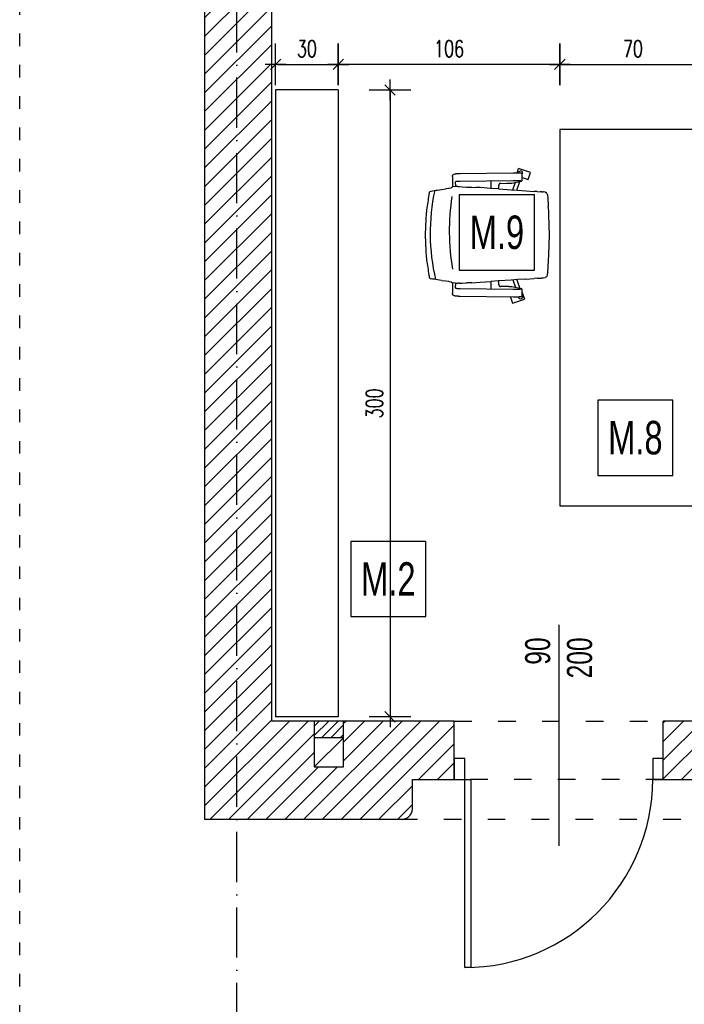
# Model space of a CAD drawing. Header units: millimetres. Extents: x 167273 to 188273, y -125105 to -88145.
# Tile 10 of 210: x 169086 to 169404, y -122516 to -122045. Entities that reach past the tile are written whole.
import ezdxf

# ---------------------------------------------------------------- set-up
doc = ezdxf.new("R2010")
doc.units = ezdxf.units.MM
doc.header["$PDMODE"] = 35
doc.header["$PDSIZE"] = 5
doc.linetypes.add('ACAD_ISO03W100', pattern=[30, 12, -18])
doc.linetypes.add('ACAD_ISO10W100', pattern=[18, 12, -3, 0, -3])
for name, color, linetype in [('!_zakres_wyposażenie', 80, 'Continuous'), ('a-op_drzwi', 40, 'Continuous'), ('a-osie', 1, 'ACAD_ISO10W100'), ('a-wymiary', 9, 'Continuous'), ('b-drzwi', 6, 'Continuous'), ('b-przerywana1', 9, 'ACAD_ISO03W100'), ('b-widokowa', 7, 'Continuous'), ('b-ściany', 2, 'Continuous'), ('c-meble', 5, 'Continuous'), ('c-wyposażenie', 5, 'Continuous'), ('h-hatch', 8, 'Continuous')]:
    doc.layers.add(name, color=color, linetype=linetype)
doc.styles.add('PPAB_100', font='romans.shx', dxfattribs={"width": 0.7, "height": 12})
doc.styles.add('PPAB_50', font='romans.shx', dxfattribs={"width": 0.7, "height": 8})
doc.dimstyles.new('newPPAB_50', dxfattribs={"dimscale": 0, "dimtxt": 8, "dimasz": 1, "dimexe": 10, "dimexo": 10, "dimgap": 3.5, "dimtad": 1, "dimdec": 0, "dimzin": 0, "dimdsep": 46, "dimtxsty": 'PPAB_50', "dimblk": 'tick_50', "dimcen": 0.09, "dimdle": 5, "dimse1": 1, "dimse2": 1, "dimclrd": 9, "dimclre": 9, "dimclrt": 161, "dimadec": 0, "dimazin": 0, "dimtfac": 1, "dimtdec": 0, "dimtix": 1, "dimtofl": 0, "dimtmove": 2, "dimatfit": 3, "dimldrblk": 'tick_50', "dimfxl": 0, "dimtolj": 1, "dimtzin": 0, "dimarcsym": 0})
pattern_1 = [(45, (-26550.2005, 31481.7547), (-4.49012806, 4.49012806), [])]

# ---------------------------------------------------------------- blocks, each defined once
blk = doc.blocks.new('chaise bureau dwg')
for p, q in [((-46.24, 28.59), (-46.22, 28.61)), ((-46.22, 28.61), (-46.21, 28.64)), ((-46.21, 28.64), (-46.19, 28.67)), ((-46.19, 28.67), (-46.18, 28.69)), ((-46.18, 28.69), (-46.17, 28.7)), ((-46.17, 28.7), (-46.15, 28.72)), ((-46.15, 28.72), (-46.14, 28.74)), ((-46.14, 28.74), (-46.11, 28.77)), ((-46.11, 28.77), (-46.09, 28.79)), ((-46.09, 28.79), (-46.06, 28.81)), ((-46.06, 28.81), (-46.03, 28.84)), ((-46.03, 28.84), (-45.99, 28.86)), ((-45.99, 28.86), (-45.95, 28.88)), ((-45.19, 29.22), (-45.95, 28.88)), ((-45.15, 29.23), (-45.19, 29.22)), ((-45.12, 29.25), (-45.15, 29.23)), ((-45.09, 29.26), (-45.12, 29.25)), ((-45.06, 29.27), (-45.09, 29.26)), ((-45.04, 29.27), (-45.06, 29.27)), ((-45.01, 29.28), (-45.04, 29.27)), ((-44.97, 29.29), (-45.01, 29.28)), ((-44.93, 29.29), (-44.97, 29.29)), ((-44.88, 29.3), (-44.93, 29.29)), ((-44.83, 29.3), (-44.88, 29.3)), ((-44.78, 29.31), (-44.83, 29.3)), ((-44.73, 29.32), (-44.78, 29.31)), ((-44.67, 29.32), (-44.73, 29.32)), ((-44.61, 29.33), (-44.67, 29.32)), ((-44.54, 29.33), (-44.61, 29.33)), ((-44.47, 29.34), (-44.54, 29.33)), ((-44.4, 29.34), (-44.47, 29.34)), ((-44.33, 29.35), (-44.4, 29.34)), ((-44.25, 29.35), (-44.33, 29.35)), ((-44.17, 29.36), (-44.25, 29.35)), ((-44.08, 29.36), (-44.17, 29.36)), ((-44, 29.37), (-44.08, 29.36)), ((-43.91, 29.37), (-44, 29.37)), ((-43.82, 29.37), (-43.91, 29.37)), ((-43.72, 29.38), (-43.82, 29.37)), ((-43.62, 29.38), (-43.72, 29.38)), ((-43.52, 29.39), (-43.62, 29.38)), ((-43.42, 29.39), (-43.52, 29.39)), ((-43.32, 29.39), (-43.42, 29.39)), ((-43.21, 29.39), (-43.32, 29.39)), ((-43.1, 29.4), (-43.21, 29.39)), ((-42.99, 29.4), (-43.1, 29.4)), ((-42.88, 29.4), (-42.99, 29.4)), ((-42.77, 29.4), (-42.88, 29.4)), ((-42.66, 29.4), (-42.77, 29.4)), ((-17.36, 29.74), (-42.66, 29.4)), ((-18.54, 29.73), (-17.58, 32.67)), ((-17.58, 32.67), (-11.87, 30.81)), ((-17.28, 29.74), (-17.36, 29.74)), ((-17.19, 29.74), (-17.28, 29.74)), ((-17.1, 29.74), (-17.19, 29.74)), ((-17.02, 29.74), (-17.1, 29.74)), ((-16.93, 29.75), (-17.02, 29.74)), ((-16.84, 29.75), (-16.93, 29.75)), ((-16.76, 29.75), (-16.84, 29.75)), ((-16.67, 29.75), (-16.76, 29.75)), ((-16.58, 29.75), (-16.67, 29.75)), ((-16.49, 29.75), (-16.58, 29.75)), ((-16.4, 29.75), (-16.49, 29.75)), ((-16.32, 29.75), (-16.4, 29.75)), ((-16.23, 29.74), (-16.32, 29.75)), ((-16.14, 29.74), (-16.23, 29.74)), ((-16.06, 29.74), (-16.14, 29.74)), ((-15.97, 29.74), (-16.06, 29.74)), ((-15.88, 29.74), (-15.97, 29.74)), ((-15.8, 29.74), (-15.88, 29.74)), ((-15.71, 29.74), (-15.8, 29.74)), ((-15.63, 29.74), (-15.71, 29.74)), ((-15.55, 29.74), (-15.63, 29.74)), ((-15.46, 29.74), (-15.55, 29.74)), ((-15.38, 29.73), (-15.46, 29.74)), ((-15.3, 29.73), (-15.38, 29.73)), ((-15.22, 29.73), (-15.3, 29.73)), ((-15.14, 29.73), (-15.22, 29.73)), ((-15.07, 29.73), (-15.14, 29.73)), ((-14.99, 29.72), (-15.07, 29.73)), ((-14.91, 29.72), (-14.99, 29.72)), ((-14.84, 29.72), (-14.91, 29.72)), ((-14.77, 29.72), (-14.84, 29.72)), ((-14.7, 29.71), (-14.77, 29.72)), ((-14.72, 29.71), (-14.6, 30.08)), ((-14.63, 29.71), (-14.7, 29.71)), ((-14.56, 29.71), (-14.63, 29.71)), ((-14.49, 29.7), (-14.56, 29.71)), ((-14.43, 29.7), (-14.49, 29.7)), ((-14.36, 29.7), (-14.43, 29.7)), ((-14.3, 29.69), (-14.36, 29.7)), ((-14.24, 29.69), (-14.3, 29.69)), ((-14.18, 29.69), (-14.24, 29.69)), ((-14.12, 29.68), (-14.18, 29.69)), ((-14.07, 29.68), (-14.12, 29.68)), ((-14.01, 29.68), (-14.07, 29.68)), ((-13.96, 29.67), (-14.01, 29.68)), ((-13.91, 29.67), (-13.96, 29.67)), ((-13.87, 29.66), (-13.91, 29.67)), ((-13.82, 29.66), (-13.87, 29.66)), ((-13.78, 29.66), (-13.82, 29.66)), ((-13.69, 29.65), (-13.78, 29.66)), ((-13.62, 29.64), (-13.69, 29.65)), ((-13.54, 29.63), (-13.62, 29.64)), ((-13.47, 29.61), (-13.54, 29.63)), ((-13.44, 29.61), (-13.47, 29.61)), ((-13.41, 29.6), (-13.44, 29.61)), ((-13.37, 29.58), (-13.41, 29.6)), ((-13.35, 29.58), (-13.37, 29.58)), ((-13.32, 29.57), (-13.35, 29.58)), ((-13.3, 29.56), (-13.32, 29.57)), ((-13.27, 29.55), (-13.3, 29.56)), ((-13.24, 29.53), (-13.27, 29.55)), ((-13.22, 29.52), (-13.24, 29.53)), ((-13.2, 29.51), (-13.22, 29.52)), ((-13.18, 29.49), (-13.2, 29.51)), ((-13.16, 29.48), (-13.18, 29.49)), ((-13.13, 29.46), (-13.16, 29.48)), ((-13.1, 29.43), (-13.13, 29.46)), ((-13.08, 29.4), (-13.1, 29.43)), ((-13.05, 29.36), (-13.08, 29.4)), ((-13.02, 29.32), (-13.05, 29.36)), ((-13.02, 29.33), (-12.96, 29.54)), ((-13, 29.29), (-13.02, 29.32)), ((-12.99, 29.27), (-13, 29.29)), ((-12.99, 29.26), (-12.99, 26.11)), ((-12.96, 27.48), (-11.87, 30.81)), ((-46.3, 22.96), (-46.3, 27.9)), ((-44.94, 23.14), (-44.94, 24.26)), ((-44.85, 25.47), (-44.79, 25.5)), ((-44.79, 25.5), (-44.78, 25.5)), ((-44.78, 25.5), (-44.77, 25.5)), ((-44.78, 25.5), (-44.78, 25.5)), ((-44.77, 25.5), (-44.75, 25.51)), ((-44.75, 25.51), (-44.72, 25.51)), ((-44.72, 25.51), (-44.69, 25.52)), ((-44.69, 25.52), (-44.66, 25.52)), ((-44.66, 25.52), (-44.62, 25.52)), ((-44.62, 25.52), (-44.57, 25.53)), ((-44.57, 25.53), (-44.53, 25.53)), ((-44.53, 25.53), (-44.47, 25.54)), ((-44.47, 25.54), (-44.42, 25.54)), ((-44.42, 25.54), (-44.36, 25.55)), ((-44.36, 25.55), (-44.3, 25.55)), ((-44.3, 25.55), (-44.23, 25.56)), ((-44.23, 25.56), (-44.17, 25.56)), ((-44.17, 25.56), (-44.09, 25.56)), ((-44.09, 25.56), (-44.02, 25.57)), ((-44.02, 25.57), (-43.94, 25.57)), ((-43.94, 25.57), (-43.86, 25.58)), ((-43.86, 25.58), (-43.78, 25.58)), ((-43.78, 25.58), (-43.7, 25.58)), ((-43.7, 25.58), (-43.61, 25.59)), ((-43.61, 25.59), (-43.52, 25.59)), ((-43.52, 25.59), (-43.43, 25.59)), ((-43.43, 25.59), (-43.34, 25.59)), ((-43.34, 25.59), (-43.24, 25.6)), ((-43.24, 25.6), (-43.15, 25.6)), ((-43.15, 25.6), (-43.05, 25.6)), ((-43.05, 25.6), (-42.95, 25.6)), ((-42.95, 25.6), (-42.85, 25.6)), ((-42.85, 25.6), (-42.74, 25.61)), ((-42.74, 25.61), (-42.64, 25.61)), ((-42.64, 25.61), (-17.35, 25.94)), ((-27.96, 22.26), (-27.96, 25.8)), ((-24.25, 23.67), (-24.24, 23.72)), ((-24.25, 22.01), (-24.25, 23.67)), ((-24.24, 23.77), (-24.23, 23.82)), ((-24.24, 23.72), (-24.24, 23.77)), ((-24.23, 23.87), (-24.22, 23.92)), ((-24.23, 23.82), (-24.23, 23.87)), ((-24.22, 23.92), (-24.2, 23.97)), ((-24.2, 23.97), (-24.19, 24.01)), ((-24.19, 24.01), (-24.17, 24.06)), ((-24.17, 24.06), (-24.15, 24.11)), ((-24.15, 24.11), (-24.13, 24.15)), ((-24.13, 24.15), (-24.11, 24.19)), ((-24.11, 24.19), (-24.08, 24.24)), ((-24.08, 24.24), (-24.05, 24.28)), ((-24.05, 24.28), (-24.02, 24.32)), ((-24.02, 24.32), (-23.99, 24.35)), ((-23.99, 24.35), (-23.96, 24.39)), ((-23.96, 24.39), (-23.92, 24.42)), ((-23.92, 24.42), (-23.89, 24.46)), ((-23.89, 24.46), (-23.85, 24.49)), ((-23.85, 24.49), (-23.81, 24.52)), ((-23.81, 24.52), (-23.77, 24.54)), ((-23.77, 24.54), (-23.73, 24.57)), ((-23.73, 24.57), (-23.69, 24.59)), ((-23.69, 24.59), (-23.65, 24.61)), ((-23.65, 24.61), (-23.6, 24.63)), ((-23.6, 24.63), (-23.56, 24.64)), ((-23.56, 24.64), (-23.51, 24.66)), ((-23.51, 24.66), (-23.47, 24.67)), ((-23.47, 24.67), (-23.42, 24.68)), ((-23.42, 24.68), (-23.38, 24.68)), ((-23.38, 24.68), (-23.33, 24.69)), ((-23.33, 24.69), (-23.29, 24.69)), ((-20.35, 24.73), (-23.29, 24.69)), ((-20.25, 24.73), (-20.35, 24.73)), ((-20.15, 24.73), (-20.25, 24.73)), ((-20.05, 24.73), (-20.15, 24.73)), ((-19.96, 24.73), (-20.05, 24.73)), ((-19.86, 24.74), (-19.96, 24.73)), ((-19.77, 24.74), (-19.86, 24.74)), ((-19.67, 24.74), (-19.77, 24.74)), ((-19.58, 24.74), (-19.67, 24.74)), ((-19.49, 24.75), (-19.58, 24.74)), ((-19.4, 24.75), (-19.49, 24.75)), ((-19.32, 24.75), (-19.4, 24.75)), ((-19.23, 24.76), (-19.32, 24.75)), ((-19.15, 24.76), (-19.23, 24.76)), ((-19.07, 24.76), (-19.15, 24.76)), ((-18.99, 24.77), (-19.07, 24.76)), ((-18.91, 24.77), (-18.99, 24.77)), ((-18.84, 24.77), (-18.91, 24.77)), ((-18.77, 24.78), (-18.84, 24.77)), ((-18.7, 24.78), (-18.77, 24.78)), ((-18.63, 24.79), (-18.7, 24.78)), ((-18.57, 24.79), (-18.63, 24.79)), ((-18.51, 24.8), (-18.57, 24.79)), ((-18.45, 24.8), (-18.51, 24.8)), ((-18.39, 24.81), (-18.45, 24.8)), ((-18.34, 24.81), (-18.39, 24.81)), ((-18.28, 24.82), (-18.34, 24.81)), ((-18.23, 24.82), (-18.28, 24.82)), ((-18.19, 24.83), (-18.23, 24.82)), ((-18.14, 24.83), (-18.19, 24.83)), ((-18.1, 24.84), (-18.14, 24.83)), ((-18.02, 24.85), (-18.1, 24.84)), ((-13.48, 25.76), (-18.02, 24.85)), ((-17.45, 21.55), (-16.23, 25.21)), ((-17.35, 25.94), (-17.2, 25.95)), ((-17.2, 25.95), (-17.04, 25.95)), ((-17.04, 25.95), (-16.89, 25.95)), ((-16.89, 25.95), (-16.74, 25.95)), ((-16.74, 25.95), (-16.58, 25.95)), ((-16.58, 25.95), (-16.43, 25.95)), ((-16.43, 25.95), (-16.27, 25.95)), ((-16.27, 25.95), (-16.12, 25.95)), ((-16.12, 25.95), (-15.97, 25.95)), ((-15.97, 25.95), (-15.81, 25.94)), ((-15.81, 25.94), (-15.67, 25.94)), ((-15.67, 25.94), (-15.52, 25.94)), ((-15.52, 25.94), (-15.38, 25.94)), ((-15.52, 21.42), (-14.19, 25.62)), ((-15.38, 25.94), (-15.24, 25.93)), ((-15.24, 25.93), (-15.1, 25.93)), ((-15.1, 25.93), (-14.97, 25.93)), ((-14.97, 25.93), (-14.84, 25.92)), ((-14.84, 25.92), (-14.71, 25.92)), ((-14.71, 25.92), (-14.65, 25.91)), ((-14.65, 25.91), (-14.6, 25.91)), ((-14.6, 25.91), (-14.54, 25.91)), ((-14.54, 25.91), (-14.48, 25.91)), ((-14.48, 25.91), (-14.43, 25.9)), ((-14.43, 25.9), (-14.37, 25.9)), ((-14.37, 25.9), (-14.32, 25.9)), ((-14.32, 25.9), (-14.27, 25.89)), ((-14.27, 25.89), (-14.22, 25.89)), ((-14.22, 25.89), (-14.18, 25.89)), ((-14.18, 25.89), (-14.13, 25.89)), ((-14.13, 25.89), (-14.09, 25.88)), ((-14.09, 25.88), (-14.05, 25.88)), ((-14.05, 25.88), (-14.01, 25.88)), ((-14.01, 25.88), (-13.97, 25.87)), ((-13.97, 25.87), (-13.93, 25.87)), ((-13.93, 25.87), (-13.9, 25.87)), ((-13.9, 25.87), (-13.87, 25.86)), ((-13.87, 25.86), (-13.84, 25.86)), ((-13.84, 25.86), (-13.81, 25.86)), ((-13.81, 25.86), (-13.78, 25.85)), ((-13.78, 25.85), (-13.76, 25.85)), ((-13.76, 25.85), (-13.74, 25.85)), ((-13.74, 25.85), (-13.72, 25.84)), ((-13.72, 25.84), (-13.71, 25.84)), ((-13.71, 25.84), (-13.7, 25.84)), ((-13.7, 25.84), (-13.69, 25.84)), ((-13.69, 25.84), (-13.69, 25.84)), ((-13.41, 25.77), (-13.48, 25.76)), ((-13.37, 25.78), (-13.41, 25.77)), ((-13.35, 25.79), (-13.37, 25.78)), ((-13.33, 25.8), (-13.35, 25.79)), ((-13.3, 25.81), (-13.33, 25.8)), ((-13.28, 25.82), (-13.3, 25.81)), ((-13.24, 25.84), (-13.28, 25.82)), ((-13.23, 25.85), (-13.24, 25.84)), ((-13.21, 25.86), (-13.23, 25.85)), ((-13.18, 25.87), (-13.21, 25.86)), ((-13.16, 25.89), (-13.18, 25.87)), ((-13.14, 25.91), (-13.16, 25.89)), ((-13.11, 25.94), (-13.14, 25.91)), ((-13.08, 25.97), (-13.11, 25.94)), ((-13.05, 26), (-13.08, 25.97)), ((-13.03, 26.03), (-13.05, 26)), ((-13.02, 26.05), (-13.03, 26.03)), ((-13.01, 26.08), (-13.02, 26.05)), ((-12.99, 26.1), (-13.01, 26.08)), ((-12.96, 27.48), (-12.99, 27.49)), ((-57.49, 19.19), (-57.5, 19.15)), ((-57.48, 19.28), (-57.49, 19.24)), ((-57.49, 19.24), (-57.49, 19.19)), ((-57.47, 19.32), (-57.48, 19.28)), ((-57.46, 19.41), (-57.47, 19.37)), ((-57.47, 19.37), (-57.47, 19.32)), ((-57.45, 19.45), (-57.46, 19.41)), ((-57.44, 19.54), (-57.45, 19.5)), ((-57.45, 19.5), (-57.45, 19.45)), ((-57.43, 19.58), (-57.44, 19.54)), ((-57.42, 19.66), (-57.43, 19.62)), ((-57.43, 19.62), (-57.43, 19.58)), ((-57.41, 19.71), (-57.42, 19.66)), ((-57.4, 19.79), (-57.41, 19.75)), ((-57.41, 19.75), (-57.41, 19.71)), ((-57.39, 19.83), (-57.4, 19.79)), ((-57.38, 19.9), (-57.39, 19.86)), ((-57.39, 19.86), (-57.39, 19.83)), ((-57.37, 19.94), (-57.38, 19.9)), ((-57.36, 20.01), (-57.37, 19.98)), ((-57.37, 19.98), (-57.37, 19.94)), ((-57.35, 20.09), (-57.36, 20.05)), ((-57.36, 20.05), (-57.36, 20.01)), ((-57.34, 20.12), (-57.35, 20.09)), ((-57.3, 20.3), (-57.31, 20.27)), ((-57.29, 20.37), (-57.3, 20.33)), ((-57.3, 20.33), (-57.3, 20.3)), ((-57.28, 20.4), (-57.29, 20.37)), ((-57.27, 20.43), (-57.28, 20.4)), ((-57.26, 20.48), (-57.27, 20.45)), ((-57.27, 20.45), (-57.27, 20.43)), ((-57.25, 20.51), (-57.26, 20.48)), ((-57.24, 20.53), (-57.25, 20.51)), ((-57.23, 20.58), (-57.24, 20.56)), ((-57.24, 20.56), (-57.24, 20.53)), ((-57.22, 20.6), (-57.23, 20.58)), ((-57.21, 20.64), (-57.22, 20.62)), ((-57.22, 20.62), (-57.22, 20.6)), ((-57.2, 20.66), (-57.21, 20.64)), ((-57.19, 20.69), (-57.2, 20.68)), ((-57.2, 20.68), (-57.2, 20.66)), ((-57.18, 20.72), (-57.19, 20.71)), ((-57.19, 20.71), (-57.19, 20.69)), ((-57.17, 20.74), (-57.18, 20.73)), ((-57.18, 20.73), (-57.18, 20.72)), ((-57.16, 20.75), (-57.17, 20.74)), ((-57.15, 20.76), (-57.16, 20.75)), ((-57.16, 20.75), (-57.16, 20.75)), ((-57, 20.84), (-57.15, 20.77)), ((-57.15, 20.77), (-57.15, 20.76)), ((-57.15, 20.76), (-57.15, 20.76)), ((-57, 20.84), (-57, 20.84)), ((-56.99, 20.84), (-57, 20.84)), ((-56.99, 20.84), (-56.54, 20.97)), ((-55.88, 21.1), (-56.54, 20.97)), ((-55.13, 21.23), (-55.88, 21.1)), ((-54.27, 21.35), (-55.13, 21.23)), ((-53.51, 21.48), (-54.27, 21.35)), ((-51.6, 21.74), (-53.51, 21.48)), ((-51.6, 21.74), (-49.49, 21.99)), ((-49.49, 21.99), (-48.33, 22.16)), ((-48.33, 22.16), (-47.86, 22.25)), ((-47.86, 22.25), (-47.1, 22.42)), ((-47.1, 22.42), (-46.92, 22.51)), ((-46.92, 22.51), (-46.77, 22.68)), ((-46.77, 22.68), (-46.6, 22.76)), ((-46.52, 22.85), (-46.6, 22.76)), ((-46.52, 22.85), (-46.3, 22.96)), ((-44.94, 23.14), (-46.3, 22.96)), ((-44.94, 23.14), (-43.86, 23.14)), ((-43.11, 23.1), (-43.86, 23.14)), ((-43.11, 23.1), (-41.64, 23.02)), ((-41.64, 23.02), (-39.64, 22.93)), ((-37.26, 22.89), (-39.64, 22.93)), ((-37.12, 22.89), (-37.26, 22.89)), ((-37.12, 22.89), (-35.13, 22.76)), ((-35.13, 22.76), (-33.14, 22.62)), ((-33.14, 22.62), (-27.96, 22.27)), ((-24.25, 22.01), (-27.96, 22.26)), ((-24.25, 22.01), (-24.18, 22.01)), ((-18.25, 21.6), (-24.18, 22.01)), ((-15.27, 21.4), (-18.25, 21.6)), ((-15.52, 21.41), (-15.52, 21.41)), ((-11.3, 21.13), (-15.27, 21.4)), ((-11.3, 21.13), (-7.3, 20.86)), ((-5.8, 20.75), (-7.3, 20.86)), ((-5.8, 20.75), (-4.43, 20.66)), ((-4.43, 20.66), (-4.32, 20.65)), ((-4.32, 20.65), (-4.2, 20.65)), ((-4.2, 20.65), (-3.97, 20.63)), ((-3.97, 20.63), (-3.52, 20.6)), ((-3.52, 20.6), (-2.73, 20.55)), ((-2.73, 20.55), (-2.02, 20.42)), ((-1.4, 20.02), (-2.02, 20.42)), ((-1.23, 19.78), (-1.4, 20.02)), ((-1, 19.46), (-1.23, 19.78)), ((-0.96, 19.31), (-1, 19.46)), ((-0.94, 19.32), (-0.84, 18.75)), ((-0.84, 18.75), (-0.84, 18.67)), ((-0.84, 18.67), (-0.83, 18.59)), ((-0.83, 18.59), (-0.82, 18.43)), ((-0.8, 18.12), (-0.82, 18.43)), ((-0.8, 18.12), (-0.21, 9.39)), ((-0.21, 9.39), (0, 0)), ((0, 0), (-0.21, -9.39)), ((-0.21, -9.39), (-0.26, -10.48)), ((-0.8, -18.12), (-0.51, -13.75)), ((-0.32, -11.57), (-0.51, -13.75)), ((-0.26, -10.48), (-0.32, -11.57)), ((-0.96, -19.31), (-0.84, -18.75)), ((-0.84, -18.75), (-0.8, -18.12)), ((-57.5, -19.15), (-57.49, -19.19)), ((-57.49, -19.19), (-57.49, -19.24)), ((-57.49, -19.24), (-57.48, -19.28)), ((-57.48, -19.28), (-57.47, -19.32)), ((-57.47, -19.32), (-57.47, -19.37)), ((-57.47, -19.37), (-57.46, -19.41)), ((-57.46, -19.41), (-57.45, -19.45)), ((-57.45, -19.45), (-57.45, -19.5)), ((-57.45, -19.5), (-57.44, -19.54)), ((-57.44, -19.54), (-57.43, -19.58)), ((-57.43, -19.58), (-57.43, -19.62)), ((-57.43, -19.62), (-57.42, -19.66)), ((-57.42, -19.66), (-57.41, -19.71)), ((-57.41, -19.71), (-57.41, -19.75)), ((-57.41, -19.75), (-57.4, -19.79)), ((-57.4, -19.79), (-57.39, -19.83)), ((-57.39, -19.83), (-57.39, -19.86)), ((-57.39, -19.86), (-57.38, -19.9)), ((-57.38, -19.9), (-57.37, -19.94)), ((-57.37, -19.94), (-57.37, -19.98)), ((-57.37, -19.98), (-57.36, -20.01)), ((-57.36, -20.01), (-57.36, -20.05)), ((-57.36, -20.05), (-57.35, -20.09)), ((-57.35, -20.09), (-57.34, -20.12)), ((-57.31, -20.27), (-57.3, -20.3)), ((-57.3, -20.3), (-57.3, -20.33)), ((-57.3, -20.33), (-57.29, -20.37)), ((-57.29, -20.37), (-57.28, -20.4)), ((-57.28, -20.4), (-57.27, -20.43)), ((-57.27, -20.43), (-57.27, -20.46)), ((-57.27, -20.46), (-57.26, -20.48)), ((-57.26, -20.48), (-57.25, -20.51)), ((-57.25, -20.51), (-57.24, -20.53)), ((-57.24, -20.53), (-57.24, -20.56)), ((-57.24, -20.56), (-57.23, -20.58)), ((-57.23, -20.58), (-57.22, -20.6)), ((-57.22, -20.6), (-57.22, -20.62)), ((-57.22, -20.62), (-57.21, -20.64)), ((-57.21, -20.64), (-57.2, -20.66)), ((-57.2, -20.66), (-57.2, -20.68)), ((-57.2, -20.68), (-57.19, -20.69)), ((-57.19, -20.69), (-57.19, -20.71)), ((-57.19, -20.71), (-57.18, -20.72)), ((-57.18, -20.72), (-57.18, -20.73)), ((-57.18, -20.73), (-57.17, -20.74)), ((-57.17, -20.74), (-57.16, -20.75)), ((-57.16, -20.75), (-57.15, -20.76)), ((-57.16, -20.75), (-57.16, -20.75)), ((-57.15, -20.76), (-57.15, -20.77)), ((-57.15, -20.76), (-57.15, -20.76)), ((-57.15, -20.77), (-57, -20.84)), ((-57, -20.84), (-56.54, -20.97)), ((-56.54, -20.97), (-55.88, -21.1)), ((-55.88, -21.1), (-55.13, -21.23)), ((-55.13, -21.23), (-54.27, -21.35)), ((-54.27, -21.35), (-53.51, -21.48)), ((-53.51, -21.48), (-51.6, -21.74)), ((-51.6, -21.74), (-49.49, -21.99)), ((-48.33, -22.16), (-49.49, -21.99)), ((-47.86, -22.25), (-48.33, -22.16)), ((-47.1, -22.42), (-47.86, -22.25)), ((-46.92, -22.51), (-47.1, -22.42)), ((-46.77, -22.68), (-46.92, -22.51)), ((-46.6, -22.76), (-46.77, -22.68)), ((-46.6, -22.76), (-46.52, -22.85)), ((-46.3, -22.96), (-46.52, -22.85)), ((-44.94, -23.14), (-46.3, -22.96)), ((-46.3, -27.9), (-46.3, -22.96)), ((-44.94, -24.26), (-44.94, -23.14)), ((-43.86, -23.14), (-44.94, -23.14)), ((-43.86, -23.14), (-43.11, -23.1)), ((-43.11, -23.1), (-41.64, -23.02)), ((-41.64, -23.02), (-39.64, -22.93)), ((-39.64, -22.93), (-37.26, -22.89)), ((-37.26, -22.89), (-37.12, -22.89)), ((-37.12, -22.89), (-35.13, -22.76)), ((-33.14, -22.62), (-35.13, -22.76)), ((-27.96, -22.27), (-33.14, -22.62)), ((-24.25, -22.01), (-27.96, -22.26)), ((-27.96, -25.8), (-27.96, -22.26)), ((-24.25, -23.67), (-24.25, -22.01)), ((-24.25, -22.01), (-24.18, -22.01)), ((-24.18, -22.01), (-18.25, -21.6)), ((-18.25, -21.6), (-15.27, -21.4)), ((-17.45, -21.55), (-16.23, -25.21)), ((-15.52, -21.41), (-15.52, -21.41)), ((-15.52, -21.42), (-14.19, -25.62)), ((-15.27, -21.4), (-11.3, -21.13)), ((-11.3, -21.13), (-7.3, -20.86)), ((-5.8, -20.75), (-7.3, -20.86)), ((-5.8, -20.75), (-4.43, -20.66)), ((-3.52, -20.6), (-4.43, -20.66)), ((-3.52, -20.6), (-3.12, -20.58)), ((-3.12, -20.58), (-2.93, -20.56)), ((-2.83, -20.56), (-2.93, -20.56)), ((-2.73, -20.55), (-2.83, -20.56)), ((-2.02, -20.42), (-2.73, -20.55)), ((-1.4, -20.02), (-2.02, -20.42)), ((-1.23, -19.78), (-1.4, -20.02)), ((-1, -19.46), (-1.23, -19.78)), ((-1, -19.46), (-0.96, -19.31)), ((-44.79, -25.5), (-44.85, -25.47)), ((-44.78, -25.5), (-44.79, -25.5)), ((-44.78, -25.5), (-44.78, -25.5)), ((-44.77, -25.5), (-44.78, -25.5)), ((-44.75, -25.51), (-44.77, -25.5)), ((-44.72, -25.51), (-44.75, -25.51)), ((-44.69, -25.52), (-44.72, -25.51)), ((-44.66, -25.52), (-44.69, -25.52)), ((-44.62, -25.52), (-44.66, -25.52)), ((-44.57, -25.53), (-44.62, -25.52)), ((-44.53, -25.53), (-44.57, -25.53)), ((-44.47, -25.54), (-44.53, -25.53)), ((-44.42, -25.54), (-44.47, -25.54)), ((-44.36, -25.55), (-44.42, -25.54)), ((-44.3, -25.55), (-44.36, -25.55)), ((-44.23, -25.56), (-44.3, -25.55)), ((-44.17, -25.56), (-44.23, -25.56)), ((-44.09, -25.56), (-44.17, -25.56)), ((-44.02, -25.57), (-44.09, -25.56)), ((-43.94, -25.57), (-44.02, -25.57)), ((-43.86, -25.58), (-43.94, -25.57)), ((-43.78, -25.58), (-43.86, -25.58)), ((-43.7, -25.58), (-43.78, -25.58)), ((-43.61, -25.59), (-43.7, -25.58)), ((-43.52, -25.59), (-43.61, -25.59)), ((-43.43, -25.59), (-43.52, -25.59)), ((-43.34, -25.59), (-43.43, -25.59)), ((-43.24, -25.6), (-43.34, -25.59)), ((-43.15, -25.6), (-43.24, -25.6)), ((-43.05, -25.6), (-43.15, -25.6)), ((-42.95, -25.6), (-43.05, -25.6)), ((-42.85, -25.6), (-42.95, -25.6)), ((-42.74, -25.61), (-42.85, -25.6)), ((-42.64, -25.61), (-42.74, -25.61)), ((-17.35, -25.94), (-42.64, -25.61)), ((-24.24, -23.72), (-24.25, -23.67)), ((-24.24, -23.77), (-24.24, -23.72)), ((-24.23, -23.82), (-24.24, -23.77)), ((-24.23, -23.87), (-24.23, -23.82)), ((-24.22, -23.92), (-24.23, -23.87)), ((-24.2, -23.97), (-24.22, -23.92)), ((-24.19, -24.01), (-24.2, -23.97)), ((-24.17, -24.06), (-24.19, -24.01)), ((-24.15, -24.11), (-24.17, -24.06)), ((-24.13, -24.15), (-24.15, -24.11)), ((-24.11, -24.19), (-24.13, -24.15)), ((-24.08, -24.24), (-24.11, -24.19)), ((-24.05, -24.28), (-24.08, -24.24)), ((-24.02, -24.32), (-24.05, -24.28)), ((-23.99, -24.35), (-24.02, -24.32)), ((-23.96, -24.39), (-23.99, -24.35)), ((-23.92, -24.42), (-23.96, -24.39)), ((-23.89, -24.46), (-23.92, -24.42)), ((-23.85, -24.49), (-23.89, -24.46)), ((-23.81, -24.52), (-23.85, -24.49)), ((-23.77, -24.54), (-23.81, -24.52)), ((-23.73, -24.57), (-23.77, -24.54)), ((-23.69, -24.59), (-23.73, -24.57)), ((-23.65, -24.61), (-23.69, -24.59)), ((-23.6, -24.63), (-23.65, -24.61)), ((-23.56, -24.64), (-23.6, -24.63)), ((-23.51, -24.66), (-23.56, -24.64)), ((-23.47, -24.67), (-23.51, -24.66)), ((-23.42, -24.68), (-23.47, -24.67)), ((-23.38, -24.68), (-23.42, -24.68)), ((-23.33, -24.69), (-23.38, -24.68)), ((-23.29, -24.69), (-23.33, -24.69)), ((-23.29, -24.69), (-20.35, -24.73)), ((-20.35, -24.73), (-20.25, -24.73)), ((-20.25, -24.73), (-20.15, -24.73)), ((-20.15, -24.73), (-20.05, -24.73)), ((-20.05, -24.73), (-19.96, -24.73)), ((-19.96, -24.73), (-19.86, -24.74)), ((-19.86, -24.74), (-19.77, -24.74)), ((-19.77, -24.74), (-19.67, -24.74)), ((-19.67, -24.74), (-19.58, -24.74)), ((-19.58, -24.74), (-19.49, -24.75)), ((-19.49, -24.75), (-19.4, -24.75)), ((-19.4, -24.75), (-19.32, -24.75)), ((-19.32, -24.75), (-19.23, -24.76)), ((-19.23, -24.76), (-19.15, -24.76)), ((-19.15, -24.76), (-19.07, -24.76)), ((-19.07, -24.76), (-18.99, -24.77)), ((-18.99, -24.77), (-18.91, -24.77)), ((-18.91, -24.77), (-18.84, -24.77)), ((-18.84, -24.77), (-18.77, -24.78)), ((-18.77, -24.78), (-18.7, -24.78)), ((-18.7, -24.78), (-18.63, -24.79)), ((-18.63, -24.79), (-18.57, -24.79)), ((-18.57, -24.79), (-18.51, -24.8)), ((-18.51, -24.8), (-18.45, -24.8)), ((-18.45, -24.8), (-18.39, -24.81)), ((-18.39, -24.81), (-18.34, -24.81)), ((-18.34, -24.81), (-18.28, -24.82)), ((-18.28, -24.82), (-18.23, -24.82)), ((-18.23, -24.82), (-18.19, -24.83)), ((-18.19, -24.83), (-18.14, -24.83)), ((-18.14, -24.83), (-18.1, -24.84)), ((-18.1, -24.84), (-18.02, -24.85)), ((-18.02, -24.85), (-13.48, -25.76)), ((-17.2, -25.95), (-17.35, -25.94)), ((-17.04, -25.95), (-17.2, -25.95)), ((-16.89, -25.95), (-17.04, -25.95)), ((-16.74, -25.95), (-16.89, -25.95)), ((-16.58, -25.95), (-16.74, -25.95)), ((-16.43, -25.95), (-16.58, -25.95)), ((-16.27, -25.95), (-16.43, -25.95)), ((-16.12, -25.95), (-16.27, -25.95)), ((-15.97, -25.95), (-16.12, -25.95)), ((-15.81, -25.94), (-15.97, -25.95)), ((-15.67, -25.94), (-15.81, -25.94)), ((-15.52, -25.94), (-15.67, -25.94)), ((-15.38, -25.94), (-15.52, -25.94)), ((-15.24, -25.93), (-15.38, -25.94)), ((-15.1, -25.93), (-15.24, -25.93)), ((-14.97, -25.93), (-15.1, -25.93)), ((-14.84, -25.92), (-14.97, -25.93)), ((-14.71, -25.92), (-14.84, -25.92)), ((-14.6, -25.91), (-14.71, -25.92)), ((-14.54, -25.91), (-14.6, -25.91)), ((-14.48, -25.91), (-14.54, -25.91)), ((-14.43, -25.9), (-14.48, -25.91)), ((-14.37, -25.9), (-14.43, -25.9)), ((-14.32, -25.9), (-14.37, -25.9)), ((-14.27, -25.89), (-14.32, -25.9)), ((-14.22, -25.89), (-14.27, -25.89)), ((-14.18, -25.89), (-14.22, -25.89)), ((-14.13, -25.89), (-14.18, -25.89)), ((-14.09, -25.88), (-14.13, -25.89)), ((-14.05, -25.88), (-14.09, -25.88)), ((-14.01, -25.88), (-14.05, -25.88)), ((-13.97, -25.87), (-14.01, -25.88)), ((-13.93, -25.87), (-13.97, -25.87)), ((-13.9, -25.87), (-13.93, -25.87)), ((-13.87, -25.86), (-13.9, -25.87)), ((-13.84, -25.86), (-13.87, -25.86)), ((-13.81, -25.86), (-13.84, -25.86)), ((-13.78, -25.85), (-13.81, -25.86)), ((-13.76, -25.85), (-13.78, -25.85)), ((-13.74, -25.85), (-13.76, -25.85)), ((-13.72, -25.84), (-13.74, -25.85)), ((-13.71, -25.84), (-13.72, -25.84)), ((-13.7, -25.84), (-13.71, -25.84)), ((-13.69, -25.84), (-13.7, -25.84)), ((-13.69, -25.84), (-13.69, -25.84)), ((-13.48, -25.76), (-13.41, -25.77)), ((-13.41, -25.77), (-13.37, -25.78)), ((-13.37, -25.78), (-13.35, -25.79)), ((-13.35, -25.79), (-13.33, -25.8)), ((-13.33, -25.8), (-13.3, -25.81)), ((-13.3, -25.81), (-13.28, -25.82)), ((-13.28, -25.82), (-13.24, -25.84)), ((-13.24, -25.84), (-13.23, -25.85)), ((-13.23, -25.85), (-13.21, -25.86)), ((-13.21, -25.86), (-13.18, -25.87)), ((-13.18, -25.87), (-13.16, -25.89)), ((-13.16, -25.89), (-13.14, -25.91)), ((-13.14, -25.91), (-13.11, -25.94)), ((-13.11, -25.94), (-13.08, -25.97)), ((-13.08, -25.97), (-13.05, -26)), ((-13.05, -26), (-13.03, -26.03)), ((-13.03, -26.03), (-13.02, -26.05)), ((-13.02, -26.05), (-13.01, -26.08)), ((-13.01, -26.08), (-12.99, -26.1)), ((-12.99, -26.11), (-12.99, -29.26)), ((-12.99, -27.49), (-10.1, -26.56)), ((-10.1, -26.56), (-9.02, -29.88)), ((-46.22, -28.61), (-46.24, -28.59)), ((-46.21, -28.64), (-46.22, -28.61)), ((-46.19, -28.67), (-46.21, -28.64)), ((-46.18, -28.69), (-46.19, -28.67)), ((-46.17, -28.7), (-46.18, -28.69)), ((-46.15, -28.72), (-46.17, -28.7)), ((-46.14, -28.74), (-46.15, -28.72)), ((-46.11, -28.77), (-46.14, -28.74)), ((-46.09, -28.79), (-46.11, -28.77)), ((-46.06, -28.81), (-46.09, -28.79)), ((-46.03, -28.84), (-46.06, -28.81)), ((-45.99, -28.86), (-46.03, -28.84)), ((-45.95, -28.88), (-45.99, -28.86)), ((-45.95, -28.88), (-45.19, -29.22)), ((-45.19, -29.22), (-45.15, -29.23)), ((-45.15, -29.23), (-45.12, -29.24)), ((-45.12, -29.24), (-45.09, -29.25)), ((-45.09, -29.25), (-45.07, -29.26)), ((-45.07, -29.26), (-45.02, -29.27)), ((-45.02, -29.27), (-44.98, -29.28)), ((-44.98, -29.28), (-44.88, -29.3)), ((-44.88, -29.3), (-44.83, -29.3)), ((-44.83, -29.3), (-44.78, -29.31)), ((-44.78, -29.31), (-44.73, -29.32)), ((-44.73, -29.32), (-44.67, -29.32)), ((-44.67, -29.32), (-44.61, -29.33)), ((-44.61, -29.33), (-44.54, -29.33)), ((-44.54, -29.33), (-44.47, -29.34)), ((-44.47, -29.34), (-44.4, -29.34)), ((-44.4, -29.34), (-44.33, -29.35)), ((-44.33, -29.35), (-44.25, -29.35)), ((-44.25, -29.35), (-44.17, -29.36)), ((-44.17, -29.36), (-44.08, -29.36)), ((-44.08, -29.36), (-44, -29.37)), ((-44, -29.37), (-43.91, -29.37)), ((-43.91, -29.37), (-43.82, -29.37)), ((-43.82, -29.37), (-43.72, -29.38)), ((-43.72, -29.38), (-43.62, -29.38)), ((-43.62, -29.38), (-43.52, -29.39)), ((-43.52, -29.39), (-43.42, -29.39)), ((-43.42, -29.39), (-43.32, -29.39)), ((-43.32, -29.39), (-43.21, -29.39)), ((-43.21, -29.39), (-43.1, -29.4)), ((-43.1, -29.4), (-42.99, -29.4)), ((-42.99, -29.4), (-42.88, -29.4)), ((-42.88, -29.4), (-42.77, -29.4)), ((-42.77, -29.4), (-42.66, -29.4)), ((-42.66, -29.4), (-17.36, -29.74)), ((-17.36, -29.74), (-17.28, -29.74)), ((-17.28, -29.74), (-17.19, -29.74)), ((-17.19, -29.74), (-17.1, -29.74)), ((-17.1, -29.74), (-17.02, -29.74)), ((-17.02, -29.74), (-16.93, -29.75)), ((-16.93, -29.75), (-16.84, -29.75)), ((-16.84, -29.75), (-16.76, -29.75)), ((-16.76, -29.75), (-16.67, -29.75)), ((-16.67, -29.75), (-16.58, -29.75)), ((-16.58, -29.75), (-16.49, -29.75)), ((-16.49, -29.75), (-16.4, -29.75)), ((-16.4, -29.75), (-16.32, -29.75)), ((-16.32, -29.75), (-16.23, -29.74)), ((-16.23, -29.74), (-16.14, -29.74)), ((-16.14, -29.74), (-16.06, -29.74)), ((-16.06, -29.74), (-15.97, -29.74)), ((-15.97, -29.74), (-15.88, -29.74)), ((-15.88, -29.74), (-15.8, -29.74)), ((-15.8, -29.74), (-15.71, -29.74)), ((-15.71, -29.74), (-15.63, -29.74)), ((-15.63, -29.74), (-15.55, -29.74)), ((-15.55, -29.74), (-15.46, -29.74)), ((-15.46, -29.74), (-15.38, -29.73)), ((-15.38, -29.73), (-15.3, -29.73)), ((-15.38, -29.73), (-14.73, -31.74)), ((-15.3, -29.73), (-15.22, -29.73)), ((-15.22, -29.73), (-15.14, -29.73)), ((-15.14, -29.73), (-15.07, -29.73)), ((-15.07, -29.73), (-14.99, -29.72)), ((-14.99, -29.72), (-14.91, -29.72)), ((-14.91, -29.72), (-14.84, -29.72)), ((-14.84, -29.72), (-14.77, -29.72)), ((-14.77, -29.72), (-14.7, -29.71)), ((-9.02, -29.88), (-14.73, -31.74)), ((-14.72, -29.71), (-14.6, -30.08)), ((-14.7, -29.71), (-14.63, -29.71)), ((-14.63, -29.71), (-14.56, -29.71)), ((-14.56, -29.71), (-14.49, -29.7)), ((-14.49, -29.7), (-14.42, -29.7)), ((-14.42, -29.7), (-14.36, -29.7)), ((-14.36, -29.7), (-14.3, -29.69)), ((-14.3, -29.69), (-14.24, -29.69)), ((-14.24, -29.69), (-14.18, -29.69)), ((-14.18, -29.69), (-14.12, -29.68)), ((-14.12, -29.68), (-14.07, -29.68)), ((-14.07, -29.68), (-14.01, -29.68)), ((-14.01, -29.68), (-13.96, -29.67)), ((-13.96, -29.67), (-13.91, -29.67)), ((-13.91, -29.67), (-13.87, -29.66)), ((-13.87, -29.66), (-13.82, -29.66)), ((-13.82, -29.66), (-13.78, -29.66)), ((-13.78, -29.66), (-13.74, -29.65)), ((-13.74, -29.65), (-13.7, -29.65)), ((-13.7, -29.65), (-13.62, -29.64)), ((-13.62, -29.64), (-13.55, -29.63)), ((-13.55, -29.63), (-13.48, -29.62)), ((-13.48, -29.62), (-13.44, -29.61)), ((-13.44, -29.61), (-13.41, -29.6)), ((-13.41, -29.6), (-13.37, -29.58)), ((-13.37, -29.58), (-13.32, -29.57)), ((-13.32, -29.57), (-13.3, -29.56)), ((-13.3, -29.56), (-13.27, -29.55)), ((-13.27, -29.55), (-13.24, -29.53)), ((-13.24, -29.53), (-13.22, -29.52)), ((-13.22, -29.52), (-13.2, -29.51)), ((-13.2, -29.51), (-13.18, -29.49)), ((-13.18, -29.49), (-13.16, -29.48)), ((-13.16, -29.48), (-13.13, -29.46)), ((-13.13, -29.46), (-13.1, -29.43)), ((-13.1, -29.43), (-13.08, -29.4)), ((-13.08, -29.4), (-13.05, -29.36)), ((-13.05, -29.36), (-13.02, -29.32)), ((-13.02, -29.32), (-13, -29.29)), ((-13.02, -29.33), (-12.96, -29.54)), ((-13, -29.29), (-12.99, -29.27))]:
    blk.add_line(p, q)
at = {"ltscale": 0.1}
for centre, radius, start, end in [((39.78, -0.92), 96.65, 166.679, 192.1683), ((61.58, -1.75), 109.29, 170.4551, 188.7583)]:
    blk.add_arc(centre, radius, start, end, dxfattribs=at)
for centre, major_axis, ratio, start_param, end_param in [((-46.22, 27.93), (-0.004, -0.679), 0.116972, 3.194315, 4.765111), ((-13.78, 29.8), (-0.267, -0.823), 0.999017, 1.57958, 4.703606), ((-44.78, 24.33), (-0.01, -1.32), 0.116972, 3.675029, 4.765111), ((-51.19, 0), (-27.48, -192.2), 0.046335, 4.619219, 4.656543), ((-57.4, 18.98), (-0.26, -1.8), 0.076154, 3.925127, 4.034662), ((-50.39, 0), (-9.1, -192.2), 0.046161, 4.660533, 4.703126), ((-51.75, 0), (-27.12, -192.2), 0.043392, 4.656043, 4.66447), ((-50.58, 0), (-8.99, -192.2), 0.045159, 4.703051, 4.714501), ((-50.58, 0), (-8.99, 192.2), 0.045159, 1.568684, 1.580134), ((-50.39, 0), (-9.1, 192.2), 0.046161, 1.580059, 1.622652), ((-51.75, 0), (-27.12, 192.2), 0.043392, 1.618715, 1.627142), ((-51.19, 0), (-27.48, 192.2), 0.046335, 1.626642, 1.663967), ((-57.4, -18.98), (-0.26, 1.8), 0.076146, 2.248523, 2.358045), ((-46.22, -27.93), (-0.004, 0.679), 0.116972, 1.518074, 3.088871), ((-44.78, -24.33), (-0.01, 1.32), 0.116972, 1.518074, 2.608156), ((-13.78, -29.8), (-0.267, 0.823), 0.999017, 1.57958, 4.703606)]:
    blk.add_ellipse(centre, major_axis=major_axis, ratio=ratio, start_param=start_param, end_param=end_param)
blk = doc.blocks.new('tick_50')
at = {"color": 9, "ltscale": 20}
for p, q in [((0, 10), (0, -10)), ((-5, 0), (5, 0))]:
    blk.add_line(p, q, dxfattribs=at)
at = {"color": 0}
blk.add_line((2.5, 2.5), (-2.5, -2.5), dxfattribs=at)
blk = doc.blocks.new('*D1289')
at = {"layer": 'a-wymiary', "color": 9, "lineweight": -2}
blk.add_line((169263.59, -122079.89), (169263.59, -122377.89), dxfattribs=at)
at = {"layer": 'Defpoints', "color": 0}
for p in [(169238.81, -122078.89), (169238.81, -122378.89), (169263.59, -122378.89)]:
    blk.add_point(p, dxfattribs=at)
at = {"layer": 'a-wymiary', "color": 9, "lineweight": -2}
for p, rotation in [((169263.59, -122078.89), 90), ((169263.59, -122378.89), 270)]:
    blk.add_blockref('tick_50', p, dxfattribs=dict(at, rotation=rotation))
at = {"layer": 'a-wymiary', "color": 161, "insert": (169256.09, -122228.89), "char_height": 8, "attachment_point": 5, "rotation": 90, "style": 'PPAB_50'}
blk.add_mtext('\\A1;300', dxfattribs=at)
blk = doc.blocks.new('*D1385')
at = {"layer": 'a-wymiary', "color": 9, "lineweight": -2}
blk.add_line((169343.81, -122066.67), (169239.81, -122066.67), dxfattribs=at)
at = {"layer": 'Defpoints', "color": 0}
for p in [(169238.81, -122066.67), (169238.81, -122097.89), (169344.81, -122097.89)]:
    blk.add_point(p, dxfattribs=at)
at = {"layer": 'a-wymiary', "color": 9, "lineweight": -2, "rotation": 180}
blk.add_blockref('tick_50', (169238.81, -122066.67), dxfattribs=at)
at = {"layer": 'a-wymiary', "color": 9, "lineweight": -2}
blk.add_blockref('tick_50', (169344.81, -122066.67), dxfattribs=at)
at = {"layer": 'a-wymiary', "color": 161, "insert": (169291.81, -122059.17), "char_height": 8, "attachment_point": 5, "style": 'PPAB_50'}
blk.add_mtext('\\A1;106', dxfattribs=at)
blk = doc.blocks.new('*D1386')
at = {"layer": 'a-wymiary', "color": 9, "lineweight": -2}
blk.add_line((169438.99, -122278.89), (169438.99, -122379.89), dxfattribs=at)
at = {"layer": 'Defpoints', "color": 0}
for p in [(169344.81, -122277.89), (169344.31, -122380.89), (169438.99, -122380.89)]:
    blk.add_point(p, dxfattribs=at)
at = {"layer": 'a-wymiary', "color": 9, "lineweight": -2}
for p, rotation in [((169438.99, -122277.89), 90), ((169438.99, -122380.89), 270)]:
    blk.add_blockref('tick_50', p, dxfattribs=dict(at, rotation=rotation))
at = {"layer": 'a-wymiary', "color": 161, "insert": (169431.49, -122329.39), "char_height": 8, "attachment_point": 5, "rotation": 90, "style": 'PPAB_50'}
blk.add_mtext('\\A1;103', dxfattribs=at)

msp = doc.modelspace()

# ---------------------------------------------------------------- hatches: boundary and pattern name
at = {"layer": 'h-hatch'}
h = msp.add_hatch(dxfattribs=at)
h.set_pattern_fill('ANSI31', color=256, scale=2, style=0)
h.set_pattern_definition(pattern_1)
h.paths.add_polyline_path([(169206.81, -121769.89), (169210.81, -121769.89), (169210.81, -121757.89), (169158.81, -121757.89), (169158.81, -121750.89), (169114.31, -121750.89), (169114.31, -121807.89), (169174.81, -121807.89), (169174.81, -122427.89), (169268.31, -122427.89, 0.468375), (169274.31, -122422.58), (169274.31, -122408.89), (169294.31, -122408.89), (169294.31, -122380.89), (169241.31, -122380.89), (169241.31, -122388.89), (169241.31, -122402.89), (169227.31, -122402.89), (169227.31, -122388.89), (169227.31, -122380.89), (169206.81, -122380.89)])
h = msp.add_hatch(dxfattribs=at)
h.set_pattern_fill('ANSI31', color=256, scale=2, style=0)
h.set_pattern_definition(pattern_1)
h.paths.add_polyline_path([(169985.81, -122388.89), (169985.81, -122380.89), (169960.81, -122380.89), (169960.81, -122130.89), (169937.81, -122130.89), (169937.81, -122380.89), (169394.31, -122380.89), (169394.31, -122408.89), (169499.31, -122408.89), (169499.31, -122422.89, 0.450014), (169505.31, -122427.89), (170367.31, -122427.89, 0.450014), (170373.31, -122422.89), (170373.31, -122409.89), (170478.31, -122409.89), (170478.31, -122380.89), (170290.81, -122380.89), (170290.81, -122388.89), (170290.81, -122402.89), (170276.81, -122402.89), (170276.81, -122388.89), (170276.81, -122380.89), (169999.81, -122380.89), (169999.81, -122388.89), (169999.81, -122402.89), (169985.81, -122402.89)])
h = msp.add_hatch(dxfattribs=at)
h.set_pattern_fill('ANSI31', color=256, style=0)
h.set_pattern_definition([(45, (-27340.6366, 31489.7547), (-2.24506403, 2.24506403), [])])
h.paths.add_polyline_path([(169241.31, -122380.89), (169227.31, -122380.89), (169227.31, -122388.89), (169241.31, -122388.89)])

# ---------------------------------------------------------------- linework, layer by layer
at = {"layer": '!_zakres_wyposażenie', "ltscale": 0.5}
for points in [[(169296.71, -122165.11), (169332.71, -122165.11), (169332.71, -122129.11), (169296.71, -122129.11)], [(169362.97, -122263.4), (169398.97, -122263.4), (169398.97, -122227.4), (169362.97, -122227.4)], [(169244.76, -122330.92), (169280.76, -122330.92), (169280.76, -122294.92), (169244.76, -122294.92)]]:
    msp.add_lwpolyline(points, close=True, dxfattribs=at)
at = {"layer": 'a-op_drzwi'}
msp.add_line((169344.31, -122334.9), (169344.31, -122440.62), dxfattribs=at)
at = {"layer": 'a-osie', "ltscale": 2}
msp.add_line((169190.31, -122782.89), (169190.31, -121650.89), dxfattribs=at)
at = {"layer": 'b-drzwi'}
for points in [[(169294.31, -122408.89), (169299.31, -122408.89), (169299.31, -122398.89), (169294.31, -122398.89)], [(169389.31, -122408.89), (169394.31, -122408.89), (169394.31, -122398.89), (169389.31, -122398.89)], [(169299.31, -122408.89), (169302.31, -122408.89), (169302.31, -122498.89), (169299.31, -122498.89)]]:
    msp.add_lwpolyline(points, close=True, dxfattribs=at)
msp.add_arc((169299.15, -122408.73), 90.16, 270.1029, 359.8971, dxfattribs=at)
at = {"layer": 'b-przerywana1', "ltscale": 0.5}
msp.add_line((169086.37, -122762.89), (169086.37, -121650.89), dxfattribs=at)
at = {"layer": 'b-przerywana1', "ltscale": 0.7}
for p, q in [((169294.31, -122380.89), (169394.31, -122380.89)), ((169394.31, -122408.89), (169294.31, -122408.89)), ((169268.31, -122427.89), (169505.31, -122427.89))]:
    msp.add_line(p, q, dxfattribs=at)
at = {"layer": 'b-widokowa', "ltscale": 0.5}
for p, q in [((169241.31, -122380.89), (169227.31, -122380.89)), ((169241.31, -122388.89), (169227.31, -122388.89))]:
    msp.add_line(p, q, dxfattribs=at)
at = {"layer": 'b-widokowa'}
msp.add_line((169227.31, -122402.89), (169241.31, -122388.89), dxfattribs=at)
at = {"layer": 'b-ściany'}
for p, q in [((169206.81, -121769.89), (169206.81, -122380.89)), ((169174.81, -121807.89), (169174.81, -122427.89)), ((169227.31, -122380.89), (169206.81, -122380.89)), ((169227.31, -122380.89), (169227.31, -122388.89)), ((169294.31, -122380.89), (169241.31, -122380.89)), ((169241.31, -122388.89), (169241.31, -122380.89)), ((169294.31, -122408.89), (169294.31, -122380.89)), ((169937.81, -122380.89), (169394.31, -122380.89)), ((169394.31, -122408.89), (169394.31, -122380.89)), ((169274.31, -122422.89), (169274.31, -122408.89)), ((169274.31, -122408.89), (169294.31, -122408.89)), ((169394.31, -122408.89), (169499.31, -122408.89)), ((169174.81, -122427.89), (169268.31, -122427.89))]:
    msp.add_line(p, q, dxfattribs=at)
msp.add_lwpolyline([(169227.31, -122388.89), (169227.31, -122402.89), (169241.31, -122402.89), (169241.31, -122388.89)], dxfattribs=at)
msp.add_arc((169269.1, -122422.74), 5.22, 261.3488, 358.2624, dxfattribs=at)
at = {"layer": 'c-meble'}
msp.add_lwpolyline([(169414.81, -122097.89), (169344.81, -122097.89), (169344.81, -122277.89), (169414.81, -122277.89)], close=True, dxfattribs=at)
at = {"layer": 'c-wyposażenie'}
for p, q in [((169238.81, -122078.89), (169208.81, -122078.89)), ((169208.81, -122078.89), (169208.81, -122378.89)), ((169238.81, -122078.89), (169238.81, -122378.89)), ((169238.81, -122378.89), (169208.81, -122378.89))]:
    msp.add_line(p, q, dxfattribs=at)

# ---------------------------------------------------------------- block references
at = {"layer": 'c-meble', "xscale": -1, "rotation": 180}
msp.add_blockref('chaise bureau dwg', (169339.81, -122148.27), dxfattribs=at)

# ---------------------------------------------------------------- texts
at = {"layer": '!_zakres_wyposażenie', "ltscale": 0.5, "char_height": 16, "width": 40, "attachment_point": 5, "style": 'PPAB_50'}
for s, insert in [('{\\fArial|b0|i0|c238|p34;M.9}', (169314.71, -122147.11)), ('{\\fArial|b0|i0|c238|p34;M.8}', (169380.97, -122245.4)), ('{\\fArial|b0|i0|c238|p34;M.2}', (169262.76, -122312.92))]:
    msp.add_mtext(s, dxfattribs=dict(at, insert=insert))
at = {"layer": 'a-op_drzwi', "insert": (169344.31, -122340.9), "char_height": 12, "width": 2937.189, "attachment_point": 6, "rotation": 90, "style": 'PPAB_100'}
msp.add_mtext('{\\fArial|b0|i0|c238|p34;90}\\P{\\fArial|b0|i0|c238|p34;200}', dxfattribs=at)

# ---------------------------------------------------------------- dimensions: what is measured, and where the dimension line sits
at = {"layer": 'a-wymiary'}
for base, p1, p2 in [((169238.81, -122066.67), (169208.81, -122078.89), (169238.81, -122078.89)), ((169414.81, -122066.67), (169344.81, -122097.89), (169414.81, -122097.89))]:
    msp.add_linear_dim(base=base, p1=p1, p2=p2, dimstyle='newPPAB_50', override={"dimscale": 1}, dxfattribs=at).render()
dim = msp.add_linear_dim(base=(169238.81, -122066.67), p1=(169344.81, -122097.89), p2=(169238.81, -122097.89), dimstyle='newPPAB_50', override={"dimscale": 1}, dxfattribs=at)
dim.commit()
dim.dimension.update_dxf_attribs({"geometry": '*D1385', "text_midpoint": (169291.81, -122059.17)})
for base, p1, p2, picture, middle in [((169263.59, -122378.89), (169238.81, -122078.89), (169238.81, -122378.89), '*D1289', (169256.09, -122228.89)), ((169438.99, -122380.89), (169344.81, -122277.89), (169344.31, -122380.89), '*D1386', (169431.49, -122329.39))]:
    dim = msp.add_linear_dim(base=base, p1=p1, p2=p2, angle=90, dimstyle='newPPAB_50', override={"dimscale": 1}, dxfattribs=at)
    dim.commit()
    dim.dimension.update_dxf_attribs({"geometry": picture, "text_midpoint": middle})

doc.saveas('drawing.dxf')
